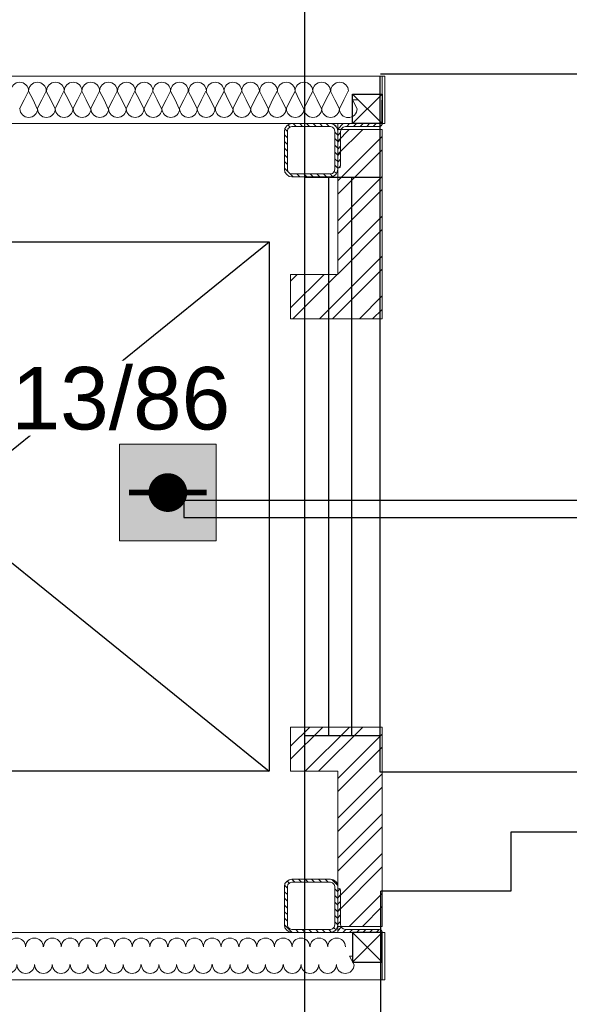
# Model space of a CAD drawing. Header units: millimetres. Extents: x -197461 to 862495, y -970068 to 63888.
# Tile 119 of 205: x -130871 to -129014, y -328146 to -324816. Entities that reach past the tile are written whole.
import ezdxf
from ezdxf import colors
from ezdxf.entities.mleader import LeaderData, LeaderLine
from ezdxf.math import Vec2, Vec3

# ---------------------------------------------------------------- set-up
doc = ezdxf.new("R2010")
doc.units = ezdxf.units.MM
doc.layers.get('0').update_dxf_attribs({"linetype": 'CONTINUOUS'})
doc.layers.add('PDF_-AR- Aizmurejumi', color=7, linetype='CONTINUOUS', true_color=0x0505ff)
for name, color, linetype in [('PDF_-AR- Sienas', 7, 'CONTINUOUS'), ('PDF_Dzelzsb_2', 7, 'CONTINUOUS'), ('PDF_Hatch', 7, 'CONTINUOUS'), ('PDF_Izmeri', 7, 'CONTINUOUS'), ('PDF_Koks_1', 7, 'CONTINUOUS'), ('UAS', 240, 'CONTINUOUS')]:
    doc.layers.add(name, color=color, linetype=linetype)
doc.styles.add('ARIAL', font='arialbd.ttf')

# ---------------------------------------------------------------- blocks, each defined once
blk = doc.blocks.new('AD-proj')
at = {"lineweight": 5}
blk.add_lwpolyline([(-250, -250), (250, -250), (250, 250), (-250, 250)], close=True, dxfattribs=at)
at = {"const_width": 100}
blk.add_lwpolyline([(-50, 0, 1), (50, 0, 1)], format="xyb", close=True, dxfattribs=at)
at = {"const_width": 30}
blk.add_lwpolyline([(-200, 0), (200, 0)], dxfattribs=at)

msp = doc.modelspace()

# ---------------------------------------------------------------- hatches: boundary and pattern name
at = {"layer": 'UAS', "lineweight": 50, "true_color": 0xffffff}
h = msp.add_hatch(color=7, dxfattribs=at)
h.dxf.hatch_style = 1
h.paths.add_polyline_path([(-130403.23299, -326415.16287), (-130337.76205, -326415.16287, 1)], flags=16)
h.paths.add_polyline_path([(-130206.82017, -326578.84022), (-130206.82017, -326251.48552), (-130534.17487, -326251.48552), (-130534.17487, -326578.84022)])

# ---------------------------------------------------------------- linework, layer by layer
at = {"color": 18, "true_color": 0x000000}
for p, q in [((-129654.57272, -325008.948), (-129654.57272, -327359.64352)), ((-123376.99778, -325000.26134), (-129651.78408, -325000.26134)), ((-129908.35089, -325349.00721), (-129654.22414, -325349.00721)), ((-129827.98519, -325350.28125), (-129827.98519, -327236.66142)), ((-129749.77108, -325350.28125), (-129749.77108, -327236.66142)), ((-132237.7406, -325567.4601), (-130027.7406, -327357.4601)), ((-132237.7406, -327357.4601), (-130027.7406, -325567.4601)), ((-129908.35089, -327236.84568), (-129654.22414, -327236.84568)), ((-129654.57272, -327359.64352), (-124945.24661, -327359.64352)), ((-106057.80679, -327563.78013), (-129211.62386, -327563.78013)), ((-129211.62386, -327563.78013), (-129211.62386, -327763.02061)), ((-129651.8562, -327763.02061), (-129651.8562, -331116.87315)), ((-129211.62386, -327763.02061), (-129651.39944, -327763.02061))]:
    msp.add_line(p, q, dxfattribs=at)
for points in [[(-129908.11049, -318584.60717), (-64151.1498, -318584.60717), (-64151.1498, -334221.48688), (-129908.11049, -334221.48688)], [(-132237.7406, -325567.4601), (-130027.7406, -325567.4601), (-130027.7406, -327357.4601), (-132237.7406, -327357.4601)]]:
    msp.add_lwpolyline(points, close=True, dxfattribs=at)
at = {"layer": 'PDF_-AR- Aizmurejumi', "color": 7, "lineweight": 5}
for points in [[(-129646.08947, -325167.05991), (-129637.19924, -325167.05991), (-129637.19924, -325007.03572), (-129646.08947, -325007.03572)], [(-132407.14165, -327902.71142), (-132407.14165, -328062.7356), (-129646.08947, -328062.7356), (-129646.08947, -327902.71142)], [(-129646.08947, -328062.7356), (-129637.19924, -328062.7356), (-129637.19924, -327902.71142), (-129646.08947, -327902.71142)]]:
    msp.add_lwpolyline(points, close=True, dxfattribs=at)
for points in [[(-129975.02807, -325184.84037), (-129966.13784, -325193.7306)], [(-129964.86781, -325172.14004), (-129958.51764, -325178.4902)], [(-129947.08734, -325167.05991), (-129936.92707, -325177.22017)], [(-129924.22674, -325167.05991), (-129915.33651, -325177.22017)], [(-129902.63618, -325167.05991), (-129892.47591, -325177.22017)], [(-129879.77558, -325167.05991), (-129869.61532, -325177.22017)], [(-129856.91498, -325167.05991), (-129848.02475, -325177.22017)], [(-129835.32442, -325167.05991), (-129825.16415, -325177.22017)], [(-129809.92375, -325170.87001), (-129799.76349, -325181.03027)], [(-129795.95339, -325186.1104), (-129778.17292, -325167.05991)], [(-129765.47259, -325177.22017), (-129756.58236, -325167.05991)], [(-129743.88203, -325177.22017), (-129733.72176, -325167.05991)], [(-129721.02143, -325177.22017), (-129710.86117, -325167.05991)], [(-129698.16083, -325177.22017), (-129689.2706, -325167.05991)], [(-129676.57027, -325177.22017), (-129666.41, -325167.05991)], [(-129653.70967, -325177.22017), (-129646.08947, -325170.87001)], [(-129976.2981, -325205.1609), (-129966.13784, -325215.32117)], [(-129806.11366, -325196.27067), (-129795.95339, -325206.43093)], [(-129806.11366, -325217.86123), (-129795.95339, -325228.0215)], [(-129795.95339, -325207.70097), (-129787.06316, -325197.5407)], [(-129976.2981, -325228.0215), (-129966.13784, -325238.18176)], [(-129976.2981, -325250.8821), (-129966.13784, -325261.04236)], [(-129806.11366, -325240.72183), (-129795.95339, -325250.8821)], [(-129795.95339, -325230.56157), (-129787.06316, -325220.4013)], [(-129795.95339, -325253.42216), (-129787.06316, -325243.2619)], [(-129976.2981, -325272.47266), (-129966.13784, -325282.63293)], [(-129806.11366, -325263.58243), (-129795.95339, -325273.74269)], [(-129795.95339, -325275.01273), (-129787.06316, -325264.85246)], [(-129976.2981, -325295.33326), (-129966.13784, -325305.49352)], [(-129976.2981, -325318.19386), (-129964.86781, -325329.62416)], [(-129806.11366, -325286.44303), (-129795.95339, -325295.33326)], [(-129806.11366, -325308.03359), (-129795.95339, -325318.19386)], [(-129795.95339, -325297.87333), (-129787.06316, -325287.71306)], [(-129793.41332, -325316.92382), (-129787.06316, -325310.57366)], [(-129958.51764, -325335.97432), (-129947.08734, -325347.40462)], [(-129934.38701, -325337.24435), (-129924.22674, -325347.40462)], [(-129911.52641, -325337.24435), (-129901.36615, -325347.40462)], [(-129889.93585, -325337.24435), (-129879.77558, -325347.40462)], [(-129867.07525, -325337.24435), (-129856.91498, -325347.40462)], [(-129844.21465, -325337.24435), (-129834.05439, -325347.40462)], [(-129822.62409, -325337.24435), (-129813.73385, -325346.13459)], [(-129808.65372, -325329.62416), (-129801.03352, -325335.97432)], [(-129976.2981, -327742.68724), (-129966.13784, -327752.8475)], [(-129967.40787, -327728.71687), (-129961.05771, -327736.33707)], [(-129952.16747, -327722.3667), (-129942.00721, -327732.52697)], [(-129929.30688, -327722.3667), (-129919.14661, -327732.52697)], [(-129906.44628, -327722.3667), (-129896.28601, -327732.52697)], [(-129884.85571, -327722.3667), (-129874.69545, -327732.52697)], [(-129861.99512, -327722.3667), (-129851.83485, -327732.52697)], [(-129839.13452, -327722.3667), (-129828.97425, -327732.52697)], [(-129816.27392, -327723.63674), (-129797.22342, -327742.68724)], [(-129976.2981, -327765.54783), (-129966.13784, -327774.43807)], [(-129806.11366, -327755.38757), (-129795.95339, -327765.54783)], [(-129806.11366, -327778.24816), (-129795.95339, -327788.40843)], [(-129795.95339, -327763.00777), (-129788.33319, -327755.38757)], [(-129795.95339, -327785.86836), (-129787.06316, -327775.7081)], [(-129976.2981, -327787.1384), (-129966.13784, -327797.29866)], [(-129976.2981, -327809.99899), (-129966.13784, -327820.15926)], [(-129806.11366, -327799.83873), (-129795.95339, -327809.99899)], [(-129795.95339, -327807.45893), (-129787.06316, -327798.5687)], [(-129976.2981, -327832.85959), (-129966.13784, -327841.74982)], [(-129806.11366, -327822.69933), (-129795.95339, -327832.85959)], [(-129806.11366, -327845.55992), (-129795.95339, -327855.72019)], [(-129795.95339, -327830.31953), (-129787.06316, -327820.15926)], [(-129795.95339, -327853.18012), (-129787.06316, -327843.01986)], [(-129976.2981, -327854.45016), (-129966.13784, -327864.61042)], [(-129976.2981, -327877.31075), (-129950.89744, -327902.71142)], [(-129806.11366, -327867.15049), (-129795.95339, -327877.31075)], [(-129795.95339, -327874.77069), (-129787.06316, -327865.88046)], [(-129938.19711, -327892.55115), (-129929.30688, -327902.71142)], [(-129916.60654, -327892.55115), (-129906.44628, -327902.71142)], [(-129893.74595, -327892.55115), (-129883.58568, -327902.71142)], [(-129870.88535, -327892.55115), (-129861.99512, -327902.71142)], [(-129849.29478, -327892.55115), (-129839.13452, -327902.71142)], [(-129826.43419, -327892.55115), (-129817.54395, -327902.71142)], [(-129809.92375, -327887.47102), (-129802.30356, -327893.82119)], [(-129795.95339, -327897.63129), (-129784.52309, -327884.93095)], [(-129779.44296, -327902.71142), (-129769.28269, -327892.55115)], [(-129756.58236, -327902.71142), (-129746.42209, -327892.55115)], [(-129733.72176, -327902.71142), (-129723.5615, -327892.55115)], [(-129712.1312, -327902.71142), (-129701.97093, -327892.55115)], [(-129689.2706, -327902.71142), (-129679.11034, -327892.55115)], [(-129666.41, -327902.71142), (-129656.24974, -327892.55115)]]:
    msp.add_lwpolyline(points, dxfattribs=at)
at = {"layer": 'PDF_-AR- Sienas', "color": 7, "lineweight": 5}
for points in [[(-129646.08947, -325187.38044), (-129646.08947, -325827.47717), (-129955.97757, -325827.47717), (-129955.97757, -325677.61325), (-129795.95339, -325677.61325), (-129795.95339, -325187.38044)], [(-129646.08947, -327882.39089), (-129646.08947, -327208.00326), (-129955.97757, -327208.00326), (-129955.97757, -327357.86718), (-129795.95339, -327357.86718), (-129795.95339, -327882.39089)]]:
    msp.add_lwpolyline(points, close=True, dxfattribs=at)
at = {"layer": 'PDF_Dzelzsb_2', "color": 7, "lineweight": 0}
for points in [[(-129976.2981, -325322.00396), (-129975.02807, -325332.16422), (-129968.6779, -325339.78442), (-129961.05771, -325346.13459), (-129952.16747, -325347.40462), (-129821.35405, -325347.40462), (-129812.46382, -325346.13459), (-129803.57359, -325339.78442), (-129798.49346, -325332.16422), (-129795.95339, -325322.00396), (-129795.95339, -325192.46057), (-129798.49346, -325183.57034), (-129803.57359, -325174.6801), (-129812.46382, -325169.59997), (-129821.35405, -325167.05991), (-129952.16747, -325167.05991), (-129961.05771, -325169.59997), (-129968.6779, -325174.6801), (-129975.02807, -325183.57034), (-129976.2981, -325192.46057)], [(-129966.13784, -325322.00396), (-129964.86781, -325329.62416), (-129958.51764, -325335.97432), (-129952.16747, -325337.24435), (-129821.35405, -325337.24435), (-129813.73385, -325335.97432), (-129808.65372, -325329.62416), (-129806.11366, -325322.00396), (-129806.11366, -325192.46057), (-129808.65372, -325184.84037), (-129813.73385, -325179.76024), (-129821.35405, -325177.22017), (-129952.16747, -325177.22017), (-129958.51764, -325179.76024), (-129964.86781, -325184.84037), (-129966.13784, -325192.46057)], [(-129646.08947, -325169.59997), (-129646.08947, -325167.05991), (-129795.95339, -325167.05991), (-129795.95339, -325318.19386), (-129794.68336, -325318.19386), (-129788.33319, -325315.65379), (-129787.06316, -325309.30362), (-129787.06316, -325193.7306), (-129784.52309, -325186.1104), (-129778.17292, -325179.76024), (-129770.55273, -325177.22017), (-129654.9797, -325177.22017), (-129648.62954, -325174.6801)], [(-129976.2981, -327877.31075), (-129975.02807, -327887.47102), (-129968.6779, -327895.09122), (-129961.05771, -327900.17135), (-129952.16747, -327902.71142), (-129821.35405, -327902.71142), (-129812.46382, -327900.17135), (-129803.57359, -327895.09122), (-129798.49346, -327887.47102), (-129795.95339, -327877.31075), (-129795.95339, -327747.76737), (-129798.49346, -327737.6071), (-129803.57359, -327729.9869), (-129812.46382, -327724.90677), (-129821.35405, -327722.3667), (-129952.16747, -327722.3667), (-129961.05771, -327724.90677), (-129968.6779, -327729.9869), (-129975.02807, -327737.6071), (-129976.2981, -327747.76737)], [(-129966.13784, -327877.31075), (-129964.86781, -327884.93095), (-129958.51764, -327890.01109), (-129952.16747, -327892.55115), (-129821.35405, -327892.55115), (-129813.73385, -327890.01109), (-129808.65372, -327884.93095), (-129806.11366, -327877.31075), (-129806.11366, -327747.76737), (-129808.65372, -327740.14717), (-129813.73385, -327735.06704), (-129821.35405, -327732.52697), (-129952.16747, -327732.52697), (-129958.51764, -327735.06704), (-129964.86781, -327740.14717), (-129966.13784, -327747.76737)], [(-129646.08947, -327900.17135), (-129648.62954, -327895.09122), (-129654.9797, -327892.55115), (-129770.55273, -327892.55115), (-129778.17292, -327890.01109), (-129784.52309, -327884.93095), (-129787.06316, -327876.04072), (-129787.06316, -327760.4677), (-129788.33319, -327755.38757), (-129794.68336, -327752.8475), (-129795.95339, -327752.8475), (-129795.95339, -327902.71142), (-129646.08947, -327902.71142)]]:
    msp.add_lwpolyline(points, close=True, dxfattribs=at)
at = {"layer": 'PDF_Hatch', "color": 7, "lineweight": 5}
for points in [[(-129656.37927, -325007.03572), (-129646.21901, -325007.03572), (-129647.41661, -325167.05991), (-132407.14165, -325167.05991), (-132407.14165, -325007.03572), (-129637.19924, -325007.03572)], [(-129761.66249, -325057.83705), (-129775.63286, -325087.04781), (-129790.87326, -325117.52861), (-129806.11366, -325087.04781), (-129821.35405, -325057.83705), (-129836.59445, -325087.04781), (-129851.83485, -325117.52861), (-129865.80522, -325087.04781), (-129881.04561, -325057.83705), (-129896.28601, -325087.04781), (-129911.52641, -325117.52861), (-129926.76681, -325087.04781), (-129940.73717, -325057.83705), (-129955.97757, -325087.04781), (-129971.21797, -325117.52861), (-129986.45837, -325087.04781), (-130001.69877, -325057.83705), (-130016.93917, -325087.04781), (-130030.90953, -325117.52861), (-130046.14993, -325087.04781), (-130061.39033, -325057.83705), (-130076.63073, -325087.04781), (-130091.87113, -325117.52861), (-130105.84149, -325087.04781), (-130121.08189, -325057.83705), (-130136.32229, -325087.04781), (-130151.56269, -325117.52861), (-130166.80308, -325087.04781), (-130180.77345, -325057.83705), (-130196.01385, -325087.04781), (-130211.25425, -325117.52861), (-130226.49464, -325087.04781), (-130241.73504, -325057.83705), (-130256.97544, -325087.04781), (-130270.94581, -325117.52861), (-130286.1862, -325087.04781), (-130301.4266, -325057.83705), (-130316.667, -325087.04781), (-130331.9074, -325117.52861), (-130345.87777, -325087.04781), (-130361.11816, -325057.83705), (-130376.35856, -325087.04781), (-130391.59896, -325117.52861), (-130406.83936, -325087.04781), (-130420.80972, -325057.83705), (-130436.05012, -325087.04781), (-130451.29052, -325117.52861), (-130466.53092, -325087.04781), (-130481.77132, -325057.83705), (-130497.01172, -325087.04781), (-130510.98208, -325117.52861), (-130526.22248, -325087.04781), (-130541.46288, -325057.83705), (-130556.70328, -325087.04781), (-130571.94367, -325117.52861), (-130585.91404, -325087.04781), (-130601.15444, -325057.83705), (-130616.39484, -325087.04781), (-130631.63524, -325117.52861), (-130646.87563, -325087.04781), (-130660.846, -325057.83705), (-130676.0864, -325087.04781), (-130691.3268, -325117.52861), (-130706.56719, -325087.04781), (-130721.80759, -325057.83705), (-130737.04799, -325087.04781), (-130751.01836, -325117.52861), (-130766.25875, -325087.04781), (-130781.49915, -325057.83705), (-130796.73955, -325087.04781), (-130811.97995, -325117.52861), (-130825.95031, -325087.04781), (-130841.19071, -325057.83705), (-130856.43111, -325087.04781), (-130871.67151, -325117.52861)], [(-129795.95339, -325226.75147), (-129757.85239, -325187.38044)], [(-129795.95339, -325271.20263), (-129712.1312, -325187.38044)], [(-129795.95339, -325361.37499), (-129646.08947, -325211.51107)], [(-129795.95339, -325405.82615), (-129646.08947, -325255.96223)], [(-129795.95339, -325495.9985), (-129646.08947, -325346.13459)], [(-129795.95339, -325540.44967), (-129646.08947, -325390.58575)], [(-129795.95339, -325630.62202), (-129646.08947, -325480.75811)], [(-129795.95339, -325676.34322), (-129646.08947, -325525.20927)], [(-129858.18502, -325827.47717), (-129646.08947, -325615.38163)], [(-129955.97757, -325790.64621), (-129842.94462, -325677.61325)], [(-129955.97757, -325700.47385), (-129933.11698, -325677.61325)], [(-129948.35737, -325827.47717), (-129798.49346, -325677.61325)], [(-129813.73385, -325827.47717), (-129646.08947, -325659.83279)], [(-129723.5615, -325827.47717), (-129646.08947, -325750.00514)], [(-129679.11034, -325827.47717), (-129646.08947, -325795.72634)], [(-129955.97757, -327272.77495), (-129891.20588, -327208.00326)], [(-129955.97757, -327317.22611), (-129846.75472, -327208.00326)], [(-129906.44628, -327357.86718), (-129756.58236, -327208.00326)], [(-129861.99512, -327357.86718), (-129712.1312, -327208.00326)], [(-129795.95339, -327381.99781), (-129646.08947, -327232.13389)], [(-129795.95339, -327426.44897), (-129646.08947, -327276.58505)], [(-129795.95339, -327516.62133), (-129646.08947, -327366.75741)], [(-129795.95339, -327561.07249), (-129646.08947, -327411.20857)], [(-129795.95339, -327651.24484), (-129646.08947, -327501.38093)], [(-129795.95339, -327695.69601), (-129646.08947, -327545.83209)], [(-129795.95339, -327785.86836), (-129646.08947, -327636.00445)], [(-129795.95339, -327831.58956), (-129646.08947, -327680.45561)], [(-129757.85239, -327882.39089), (-129646.08947, -327770.62797)], [(-129713.40123, -327882.39089), (-129646.08947, -327815.07913)]]:
    msp.add_lwpolyline(points, dxfattribs=at)
for points in [[(-130781.49915, -325057.20203, 0.9999971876), (-130841.19071, -325057.20203, 0.9999971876), (-130900.88227, -325057.20203, 0.9999971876), (-130960.57383, -325057.20203, 0.9999971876), (-131020.26556, -325057.20203)], [(-130541.46288, -325057.20203, 0.9999971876), (-130601.15444, -325057.20203, 0.9999971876), (-130660.846, -325057.20203, 0.9999971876), (-130720.53756, -325057.20203, 0.9999971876), (-130780.22929, -325057.20203)], [(-130301.4266, -325057.20203, 0.9999971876), (-130361.11816, -325057.20203, 0.9999971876), (-130420.80972, -325057.20203, 0.9999971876), (-130480.50128, -325057.20203, 0.9999971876), (-130540.19301, -325057.20203)], [(-130061.39033, -325057.20203, 0.9999939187), (-130121.08189, -325057.20203, 0.9999971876), (-130180.77345, -325057.20203, 0.9999971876), (-130240.46501, -325057.20203, 0.9999971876), (-130300.15674, -325057.20203)], [(-129821.35405, -325057.20203, 0.9999906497), (-129881.04561, -325057.20203, 0.9999906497), (-129940.73717, -325057.20203, 0.9999906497), (-130000.42873, -325057.20203, 0.9999906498), (-130060.12085, -325057.20203)], [(-130870.40148, -325116.89359, 0.9999999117), (-130810.70991, -325116.89359, 0.9999999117), (-130751.01835, -325116.89359, 0.9999999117), (-130691.32679, -325116.89359)], [(-130690.05676, -325116.89359, 0.9999999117), (-130630.3652, -325116.89359, 0.9999999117), (-130570.67364, -325116.89359, 0.9999999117), (-130510.98208, -325116.89359, 0.9999999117), (-130451.29052, -325116.89359)], [(-130450.02049, -325116.89359, 0.9999999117), (-130390.32892, -325116.89359, 0.9999999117), (-130330.63736, -325116.89359, 0.9999999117), (-130270.9458, -325116.89359, 0.9999999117), (-130211.25424, -325116.89359)], [(-130209.98421, -325116.89359, 0.9999999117), (-130150.29265, -325116.89359, 0.9999999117), (-130090.60109, -325116.89359, 0.9999999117), (-130030.90953, -325116.89359, 0.9999999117), (-129971.21797, -325116.89359)], [(-129726.10156, -325087.04781), (-129746.42209, -325087.04781), (-129731.1817, -325117.52861, -0.9999999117), (-129790.87326, -325116.89359, -0.9999999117), (-129850.56482, -325116.89359, -0.9999999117), (-129910.25638, -325116.89359, -0.9999999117), (-129969.94794, -325116.89359)], [(-130791.65942, -327951.6077, 0.9999971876), (-130851.35098, -327951.6077, 0.9999971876), (-130911.04254, -327951.6077, 0.9999971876), (-130970.7341, -327951.6077, 0.9999971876), (-131030.42583, -327951.6077)], [(-130611.3147, -327951.6077, 0.9999971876), (-130671.00626, -327951.6077, 0.9999971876), (-130730.69782, -327951.6077, 0.9999971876), (-130790.38955, -327951.6077)], [(-130371.27843, -327951.6077, 0.9999971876), (-130430.96999, -327951.6077, 0.9999971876), (-130490.66155, -327951.6077, 0.9999971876), (-130550.35311, -327951.6077, 0.9999971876), (-130610.04484, -327951.6077)], [(-130131.24215, -327951.6077, 0.9999971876), (-130190.93371, -327951.6077, 0.9999971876), (-130250.62528, -327951.6077, 0.9999971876), (-130310.31684, -327951.6077, 0.9999971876), (-130370.00856, -327951.6077)], [(-129891.20588, -327951.6077, 0.9999906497), (-129950.89744, -327951.6077, 0.9999906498), (-130010.589, -327951.6077, 0.9999906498), (-130070.28056, -327951.6077, 0.9999939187), (-130129.97268, -327951.60789)], [(-129770.55273, -327951.6077, 0.9999906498), (-129830.24429, -327951.6077, 0.9999906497), (-129889.9364, -327951.6077)], [(-129746.42209, -327982.72351), (-129756.58236, -327982.72351), (-129741.34196, -328011.93427, -0.9999999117), (-129801.03352, -328011.29926, -0.9999999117), (-129860.72508, -328011.29926, -0.9999999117), (-129920.41664, -328011.29926, -0.9999999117), (-129980.1082, -328011.29926)], [(-130940.2533, -328011.29926, 0.9999999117), (-130880.56174, -328011.29926, 0.9999999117), (-130820.87018, -328011.29926, 0.9999999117), (-130761.17862, -328011.29926, 0.9999999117), (-130701.48706, -328011.29926)], [(-130700.21703, -328011.29926, 0.9999999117), (-130640.52546, -328011.29926, 0.9999999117), (-130580.8339, -328011.29926, 0.9999999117), (-130521.14234, -328011.29926, 0.9999999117), (-130461.45078, -328011.29926)], [(-130460.18075, -328011.29926, 0.9999999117), (-130400.48919, -328011.29926, 0.9999999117), (-130340.79763, -328011.29926, 0.9999999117), (-130281.10607, -328011.29926, 0.9999999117), (-130221.41451, -328011.29926)], [(-130220.14448, -328011.29926, 0.9999999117), (-130160.45291, -328011.29926, 0.9999999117), (-130100.76135, -328011.29926, 0.9999999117), (-130041.06979, -328011.29926, 0.9999999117), (-129981.37823, -328011.29926)]]:
    msp.add_lwpolyline(points, format="xyb", dxfattribs=at)
msp.add_arc((-129790.23852, -325057.20231), 29.84606, 0.00053573, 179.99946427, dxfattribs=at)
at = {"layer": 'PDF_Izmeri', "color": 7, "lineweight": 5}
for points in [[(-129746.42209, -325067.99732), (-129646.08947, -325167.05991)], [(-129746.42209, -325167.05991), (-129646.08947, -325067.99732)], [(-129746.42209, -328003.04404), (-129646.08947, -327902.71142)], [(-129746.42209, -327902.71142), (-129646.08947, -328003.04404)]]:
    msp.add_lwpolyline(points, dxfattribs=at)
at = {"layer": 'PDF_Koks_1', "color": 7, "lineweight": 30}
for points in [[(-129746.42209, -325067.99732), (-129646.08947, -325067.99732), (-129646.08947, -325167.05991), (-129746.42209, -325167.05991)], [(-129746.42209, -328003.04404), (-129646.08947, -328003.04404), (-129646.08947, -327902.71142), (-129746.42209, -327902.71142)]]:
    msp.add_lwpolyline(points, close=True, dxfattribs=at)
at = {"layer": 'UAS', "color": 1}
msp.add_lwpolyline([(-121131.737, -324498.78039), (-121131.737, -324962.9149), (-122249.02445, -324962.9149), (-122249.02445, -324025.88935), (-122310.36772, -324025.88935), (-122310.36772, -324962.9149), (-123247.99489, -324962.9149), (-123247.99489, -325119.00331), (-126364.77683, -325119.00331), (-126364.77683, -321734.45107), (-126646.07711, -321734.45107), (-126646.07711, -326441.91565), (-130316.01659, -326441.91565), (-130316.01659, -326499.32811), (-128782.09496, -326499.32811), (-128782.09496, -332785.40445)], dxfattribs=at)

# ---------------------------------------------------------------- block references
at = {"layer": 'UAS', "xscale": 0.6547093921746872, "yscale": 0.6547093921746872, "zscale": 0.6547093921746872}
msp.add_blockref('AD-proj', (-130370.49752, -326415.16287), dxfattribs=at)

# ---------------------------------------------------------------- leaders
at = {"layer": 'UAS', "color": 18, "true_color": 0x000000}
ml = msp.add_multileader_mtext('Standard', dxfattribs=at)
ml.set_content('\\A1;{\\fArial Narrow|b0|i0|c0|p34;\\C256;\\c0;Adre\\fArial Narrow|b0|i0|c186|p34;šu modulis  \\fArial|b0|i0|c186|p34;\\C1;AVM4/13/83,  \\C256;\\c0;2. OUT/2 IN    \\fArial Narrow|b0|i0|c186|p34;(Uzstadīšanas  vietas precizēt montāžas laikā)\\fArial|b0|i0|c186|p34;\\C1;\\P\\pxql;\\fArial Narrow|b0|i0|c186|p34;\\C256;\\c0;1 OUT - uz līfta automātikas }', color=(41, 19, 236))
ml.set_leader_properties()
ml.build(insert=Vec2(0, 0))
ml.multileader.update_dxf_attribs({"text_right_attachment_type": 6, "dogleg_length": 0.36, "arrow_head_size": 166.99834})
ctx = ml.context
ctx.base_point, ctx.char_height, ctx.arrow_head_size, ctx.landing_gap_size, ctx.plane_origin = Vec3(-135786.67215, -319903.04013), 208.74792195, 166.99834, 83.49917, Vec3(-136546.53362, -348772.37625)
ctx.right_attachment = 6
notes = []
notes.append((ctx, [(1, (1, 1, 0), (-130222.8122, -320047.38376), (-1, 0), 235.97506, [(0, [(-126929.44079, -325118.7338)], 0, [])])]))
ctx.mtext.insert, ctx.mtext.width, ctx.mtext.flow_direction = Vec3(-135703.17298, -319796.88626), 6772.0652098, 5
ml = msp.add_multileader_mtext('Standard', dxfattribs=at)
ml.set_content('\\A1;{\\fArial Narrow|b0|i0|c0|p34;\\C256;\\c0;Adre\\fArial Narrow|b0|i0|c186|p34;šu modulis ventilācijas atslēgšanai (4. \\fArial|b0|i0|c186|p34;OUT) \\C1;AVM4/11/91,                                              \\fArial Narrow|b0|i0|c186|p34;\\C256;\\c0;(Uzstadīšanas  vietas precizēt montāžas laikā)\\fArial|b0|i0|c186|p34;\\C1;\\P\\pxql;\\fArial Narrow|b0|i0|c186|p34;\\C256;\\c0;1 OUT - uz ventilācijas iekārtas PN1 vadības skāpis. (Kontaktu tīps un pieslēguma vietas precizēt montāžas laikā)\\P1 OUT - uz ventilācijas iekārtas PN2 vadības skāpis. (Kontaktu tīps un pieslēguma vietas precizēt montāžas laikā)\\P1 OUT - uz ventilācijas iekārtas PN3 vadības skāpis. (Kontaktu tīps un pieslēguma vietas precizēt montāžas laikā)\\P1 OUT - uz ventilācijas iekārtas PN4 vadības skāpis. (Kontaktu tīps un pieslēguma vietas precizēt montāžas laikā)}', color=(41, 19, 236))
ml.set_leader_properties()
ml.build(insert=Vec2(0, 0))
ml.multileader.update_dxf_attribs({"text_right_attachment_type": 6, "dogleg_length": 0.36, "arrow_head_size": 166.99834})
ctx = ml.context
ctx.base_point, ctx.char_height, ctx.arrow_head_size, ctx.landing_gap_size, ctx.plane_origin = Vec3(-130080.50789, -334821.96732), 208.74792195, 166.99834, 83.49917, Vec3(-123984.29589, -360649.57299)
ctx.right_attachment = 6
notes.append((ctx, [(1, (1, 1, 0), (-117660.57448, -334957.02694), (-1, 0), 235.97506, [(0, [(-116232.38321, -327874.89512)], 0, [])])]))
ctx.mtext.insert, ctx.mtext.width, ctx.mtext.flow_direction = Vec3(-129997.00872, -334686.9077), 12048.4461527, 5
for ctx, leaders in notes:
    for number, flags, end, landing, length, lines in leaders:
        leader = LeaderData()
        leader.index, (leader.has_last_leader_line, leader.has_dogleg_vector, leader.attachment_direction) = number, flags
        leader.last_leader_point, leader.dogleg_vector, leader.dogleg_length = Vec3(end), Vec3(landing), length
        for number, points, colour, breaks in lines:
            line = LeaderLine()
            line.index, line.vertices, line.color, line.breaks = number, Vec3.list(points), colors.encode_raw_color(colour), breaks
            leader.lines.append(line)
        ctx.leaders.append(leader)

# ---------------------------------------------------------------- next in the draw order: texts
at = {"layer": 'UAS', "color": 251, "linetype": 'Continuous', "lineweight": 20, "true_color": 0x636466, "insert": (-130857.53421, -326097.64437), "char_height": 211.4384766, "width": 1051.7117129, "attachment_point": 5, "style": 'ARIAL', "bg_fill": 3, "box_fill_scale": 1.1, "bg_fill_color": 256, "bg_fill_transparency": 0}
msp.add_mtext('\\A1;{\\fArial|b0|i0|c186|p34;\\C1;AD4/13/86}', dxfattribs=at)

doc.saveas('drawing.dxf')
